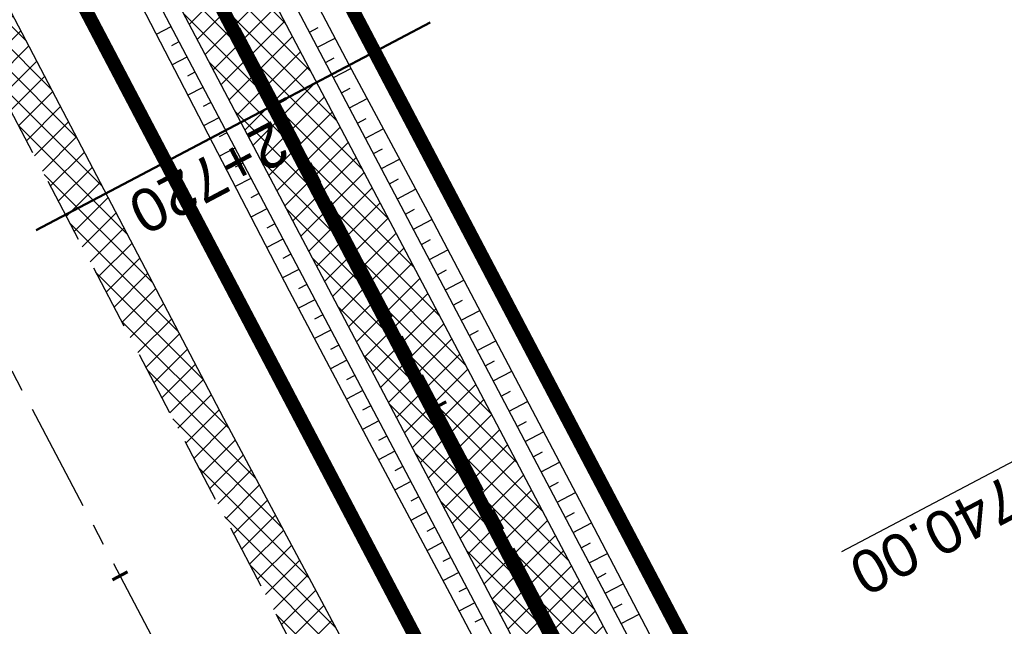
# Model space of a CAD drawing. Header units: metres. Extents: x 7529682 to 7533711, y 5721195 to 5727842.
# Tile 49 of 232: x 7530977 to 7531005, y 5725382 to 5725399. Entities that reach past the tile are written whole.
import ezdxf

# ---------------------------------------------------------------- set-up
doc = ezdxf.new("R2010")
doc.units = ezdxf.units.M
for name, pattern in [('817-dzialki-09-05-04$0$HIDDEN', [0.375, 0.25, -0.125]), ('ACAD_ISO05W100', [33, 24, -3, 0, -3, 0, -3]), ('CENTER', [50.800000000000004, 31.75, -6.35, 6.35, -6.35]), ('CENTER2', [28.575000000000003, 19.05, -3.175, 3.175, -3.175]), ('HIDDEN', [9.524999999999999, 6.35, -3.175])]:
    doc.linetypes.add(name, pattern=pattern)
for name, color, linetype in [('C-DROGI-SYTUACJA', 7, 'Continuous'), ('C-DROGI-SYTUACJA-ETYKIETY', 7, 'Continuous'), ('D-hatch-pobocza', 131, 'Continuous'), ('D-pobocza', 60, 'Continuous'), ('D-rowy', 160, 'Continuous'), ('D-skarpa', 2, 'Continuous'), ('D-skarpa-kreskowanie', 2, 'Continuous')]:
    doc.layers.add(name, color=color, linetype=linetype)
for name, color, linetype, lineweight, true_color in [('D-hatch-ciag-pieszo-rowerowy', 7, 'Continuous', 13, 0xff9f80), ('D-LR-etap-III', 7, '817-dzialki-09-05-04$0$HIDDEN', 50, 0x00008f), ('D-przekroje-pop', 7, 'Continuous', 50, 0x000099)]:
    doc.layers.add(name, color=color, linetype=linetype, lineweight=lineweight, true_color=true_color)
for name, color, linetype, lineweight in [('D-krawędzie', 3, 'Continuous', 30), ('D-obrzeża', 2, 'Continuous', 30), ('D-oś', 10, 'CENTER', 30), ('D-pas-drogowy', 7, 'ACAD_ISO05W100', 50)]:
    doc.layers.add(name, color=color, linetype=linetype, lineweight=lineweight)
doc.layers.add('poprzeczki', color=7, linetype='Continuous', true_color=0x0000c7)
doc.styles.get("Standard").update_dxf_attribs({"font": 'arial.ttf'})
pattern_1 = [(45, (0, 0), (-0.3367596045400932, 0.3367596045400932), []), (135, (0, 0), (-0.3367596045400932, -0.3367596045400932), [])]

# ---------------------------------------------------------------- blocks, each defined once
blk = doc.blocks.new('AeccTickLine')
at = {"color": 0, "linetype": 'ByBlock', "lineweight": -2}
blk.add_line((0, 1), (-3.673819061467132e-16, -1), dxfattribs=at)

msp = doc.modelspace()

# ---------------------------------------------------------------- hatches: boundary and pattern name
at = {"layer": 'D-hatch-ciag-pieszo-rowerowy'}
h = msp.add_hatch(dxfattribs=at)
h.set_pattern_fill('ANSI37', color=256, scale=0.15, style=0)
h.set_pattern_definition(pattern_1)
h.paths.add_polyline_path([(7530966.879462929, 5725432.356719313), (7530965.548938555, 5725432.200093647), (7530999.632559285, 5725367.556271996), (7531003.472406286, 5725360.288630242), (7531004.677325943, 5725360.68387123), (7531000.738279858, 5725368.139266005)])
h.paths.add_polyline_path([(7530965.548938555, 5725432.200093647), (7530964.218414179, 5725432.043467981), (7530998.526838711, 5725366.973277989), (7531002.267486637, 5725359.893389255), (7531003.472406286, 5725360.288630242), (7530999.632559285, 5725367.556271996)])
at = {"layer": 'D-hatch-pobocza'}
h = msp.add_hatch(dxfattribs=at)
h.set_pattern_fill('ANSI37', color=256, scale=0.15, style=0)
h.set_pattern_definition(pattern_1)
h.paths.add_polyline_path([(7531057.009999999, 5725246.72), (7531044.19, 5725271.11), (7531030.969999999, 5725296.42), (7531019.37, 5725318.31), (7531007.54, 5725340.71), (7530994.469999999, 5725365.47), (7530982.58, 5725387.65), (7530971.809999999, 5725408.22), (7530959.96, 5725430.76), (7530944.54, 5725460.14), (7530935.92, 5725477.07), (7530923.099999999, 5725500.31), (7530908, 5725529.49), (7530889.658288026, 5725563.375066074), (7530889.585888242, 5725561.256865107), (7530918.171722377, 5725507.178125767), (7530950.162943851, 5725446.305402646), (7530993.419108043, 5725364.264712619), (7531022.766433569, 5725308.719304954), (7531053.80955549, 5725249.872416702), (7531081.165622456, 5725197.874670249), (7531103.902359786, 5725154.540603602), (7531128.123220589, 5725108.448161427), (7531149.321390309, 5725068.209396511), (7531151.44, 5725067.36), (7531152.004139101, 5725067.286014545), (7531141.2, 5725086.69), (7531129.87, 5725108.78), (7531118.46, 5725130.11), (7531107.389999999, 5725151.39), (7531095.36, 5725174.01), (7531083.61, 5725196.49), (7531071.559999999, 5725218.8)])

# ---------------------------------------------------------------- linework, layer by layer
at = {"layer": 'C-DROGI-SYTUACJA', "color": 10, "linetype": 'CENTER2', "lineweight": 35, "ltscale": 0.2}
msp.add_lwpolyline([(7530894.635661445, 5725580.10218264), (7530904.400482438, 5725561.506014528, -0.1127731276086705), (7530906.681458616, 5725552.894425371), (7530906.772838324, 5725550.233635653, 0.1134663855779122), (7530910.232589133, 5725537.243580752), (7530924.3855969, 5725510.468891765), (7530956.378346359, 5725449.593261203), (7530999.632559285, 5725367.556271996), (7531020.529814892, 5725328.004235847, 0.004066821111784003), (7531022.844591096, 5725323.708047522), (7531022.844591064, 5725323.708047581), (7531032.807949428, 5725305.571049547, -0.004228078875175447), (7531035.213067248, 5725301.103738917), (7531059.943841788, 5725254.222853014, -0.00440054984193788)], format="xyb", dxfattribs=at)
at = {"layer": 'D-krawędzie', "linetype": 'HIDDEN', "ltscale": 0.3, "flags": 128}
msp.add_lwpolyline([(7530572.009999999, 5726166.06), (7530620.380949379, 5726072.761487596), (7530641.555222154, 5726032.007915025), (7530660.960861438, 5725995.070069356), (7530689.128213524, 5725941.540167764), (7530707.335918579, 5725907.031820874), (7530725.255781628, 5725873.092686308), (7530743.969545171, 5725837.653904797), (7530770.526708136, 5725787.119408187), (7530787.864146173, 5725754.266918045), (7530809.897571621, 5725712.541613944), (7530824.739035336, 5725684.389287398), (7530840.856259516, 5725653.693092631), (7530860.675070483, 5725616.154465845), (7530865.283000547, 5725607.394015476), (7530878.050274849, 5725583.079962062), (7530918.171722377, 5725507.178125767), (7530950.162943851, 5725446.305402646), (7530993.419108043, 5725364.264712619), (7531022.766433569, 5725308.719304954), (7531053.80955549, 5725249.872416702), (7531081.165622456, 5725197.874670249), (7531103.902359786, 5725154.540603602), (7531128.123220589, 5725108.448161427), (7531149.3, 5725068.249999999), (7531167.380094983, 5725033.766927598), (7531197.164745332, 5724976.987689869), (7531228.151004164, 5724918.034426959), (7531253.152837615, 5724870.491119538), (7531286.7961686, 5724806.653565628), (7531306.739858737, 5724768.664832), (7531335.094443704, 5724714.652299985), (7531357.3191504, 5724672.438740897), (7531373.644908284, 5724641.454376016), (7531392.161870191, 5724605.998675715), (7531418.480331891, 5724555.852756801), (7531439.726902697, 5724515.582472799), (7531468.399107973, 5724461.077223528), (7531491.782023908, 5724416.527754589), (7531531.990296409, 5724339.832565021), (7531557.226635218, 5724291.658956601), (7531569.851546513, 5724267.577443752), (7531591.375556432, 5724226.547822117), (7531610.003879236, 5724191.103071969), (7531616.882991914, 5724177.998849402), (7531629.984986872, 5724153.025496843), (7531641.006768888, 5724132.021778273), (7531664.906257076, 5724087.616922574), (7531677.64401952, 5724064.785715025), (7531683.112433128, 5724054.988140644), (7531686.752875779, 5724048.180044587), (7531695.447538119, 5724031.696667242), (7531703.748818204, 5724015.917210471), (7531709.214143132, 5724005.513965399), (7531719.388607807, 5723986.14687362), (7531726.295217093, 5723973.000144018), (7531732.740794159, 5723960.735633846), (7531735.13, 5723956.19)], dxfattribs=at)
at = {"layer": 'D-LR-etap-III', "ltscale": 10, "flags": 128}
msp.add_lwpolyline([(7531750.474471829, 5723895.103125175, 0.4, 0.4, 0), (7531750.505, 5723895.13, 0.4, 0.4, 0), (7531682.71, 5724022.92, 0.4, 0.4, 0), (7531619.177023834, 5724147.203692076, 0.4, 0.4, 0), (7531592.308960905, 5724198.48863389, 0.4, 0.4, 0), (7531553.263875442, 5724272.918564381, 0.4, 0.4, 0), (7531504.019999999, 5724366.79, 0.4, 0.4, 0), (7531482.09, 5724407.62, 0.4, 0.4, 0), (7531412.350402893, 5724541.182759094, 0.4, 0.4, 0), (7531388.463669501, 5724586.929768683, 0.4, 0.4, 0), (7531345.12, 5724669.94, 0.4, 0.4, 0), (7531127.66, 5725081.67, 0.4, 0.4, 0), (7531059.253139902, 5725211.040795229, 0.4, 0.4, 0), (7531008.007244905, 5725307.953830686, 0.4, 0.4, 0), (7530964.181635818, 5725390.835555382, 0.4, 0.4, 0), (7530914.557354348, 5725484.683561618, 0.4, 0.4, 0), (7530865.243241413, 5725577.493975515, 0.4, 0.4, 0), (7530840.085257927, 5725624.058651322, 0.4, 0.4, 0), (7530802.559525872, 5725694.924584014, 0.4, 0.4, 0), (7530755.54, 5725787.51, 0.4, 0.4, 0), (7530708.717810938, 5725876.303221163, 0.4, 0.4, 0), (7530695.12, 5725902.09, 0.4, 0.4, 0), (7530642.91397006, 5726001.07839487, 0.4, 0.4, 0), (7530634.934723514, 5726016.146615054, 0.4, 0.4, 0), (7530610.820000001, 5726061.929999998, 0.4, 0.4, 0), (7530610.820000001, 5726061.929999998, 0.4, 0.4, 0), (7530607.21, 5726063.51, 0.4, 0.4, 0), (7530597.42, 5726080.68, 0.4, 0.4, 0), (7530591.16, 5726088.44, 0.4, 0.4, 0), (7530581.28, 5726107.21, 0.4, 0.4, 0), (7530571.29, 5726130.56, 0.4, 0.4, 0), (7530549.554994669, 5726171.527317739, 0.4, 0.4, 0), (7530531.014309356, 5726206.473807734, 0.4, 0.4, 0), (7530516.461208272, 5726236.016618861, 0.4, 0.4, 0), (7530500.798929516, 5726266.141265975, 0.4, 0.4, 0), (7530491.349999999, 5726283.94, 0.4, 0.4, 0), (7530482.4, 5726303.41, 0.4, 0.4, 0), (7530482.4, 5726303.41, 0.4, 0.4, 0), (7530450.41, 5726357.28, 0.4, 0.4, 0), (7530397.759396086, 5726458.499907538, 0.4, 0.4, 0), (7530334.707815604, 5726583.664702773, 0.4, 0.4, 0), (7530303.939274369, 5726645.167943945, 0.4, 0.4, 0), (7530300.509779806, 5726651.777515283, 0.4, 0.4, 0), (7530289.213532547, 5726671.966724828, 0.4, 0.4, 0), (7530281.54, 5726685.57, 0.4, 0.4, 0), (7530261.37085633, 5726724.163374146, 0.4, 0.4, 0), (7530254.03, 5726738.21, 0.4, 0.4, 0), (7530197.219999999, 5726845.06, 0.4, 0.4, 0), (7530194.71, 5726849.15, 0.4, 0.4, 0), (7530195.92, 5726850.75, 0.4, 0.4, 0), (7530170.546669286, 5726892.961489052, 0.4, 0.4, 0), (7530143.174718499, 5726945.065838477, 0.4, 0.4, 0), (7530105.059999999, 5727018.32, 0.4, 0.4, 0), (7530100.059999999, 5727027.16, 0.4, 0.4, 0), (7530062.318670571, 5727099.625398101, 0.4, 0.4, 0), (7530015.378537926, 5727189.420463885, 0.4, 0.4, 0), (7529983.207960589, 5727250.206596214, 0.4, 0.4, 0), (7529953.284293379, 5727306.74720398, 0.4, 0.4, 0), (7529900.67053443, 5727406.15903814, 0.4, 0.4, 0), (7529890.630239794, 5727425.131178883, 0.4, 0.4, 0), (7529875.155383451, 5727454.426350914, 0.4, 0.4, 0), (7529857.560096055, 5727487.787346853, 0.4, 0.4, 0), (7529835.194401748, 5727530.19312405, 0.4, 0.4, 0), (7529811.740544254, 5727574.662079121, 0.4, 0.4, 0), (7529792.101859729, 5727611.922638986, 0.4, 0.4, 0), (7529768.066117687, 5727657.469613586, 0.4, 0.4, 0), (7529755.210566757, 5727682.131373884, 0.4, 0.4, 0), (7529753.309999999, 5727681.13, 0.4, 0.4, 0), (7529739.21, 5727707.77, 0.4, 0.4, 0), (7529735.394745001, 5727711.251990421, 0.4, 0.4, 0), (7529725.42, 5727730.2, 0.4, 0.4, 0), (7529723.55, 5727729.88, 0.4, 0.4, 0), (7529695.566668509, 5727782.932080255, 0.4, 0.4, 0), (7529717.67971874, 5727794.024357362, 0.4, 0.4, 0), (7529736.274870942, 5727758.647400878, 0.4, 0.4, 0), (7529736.274870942, 5727758.647400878, 0.4, 0.4, 0), (7529744.511003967, 5727750.406106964, 0.4, 0.4, 0), (7529744.511003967, 5727750.406106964, 0.4, 0.4, 0), (7529750.282568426, 5727738.549848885, 0.4, 0.4, 0), (7529777.108510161, 5727687.569424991, 0.4, 0.4, 0), (7529796.51537536, 5727651.329932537, 0.4, 0.4, 0), (7529814.937945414, 5727616.793170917, 0.4, 0.4, 0), (7529839.006722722, 5727572.303976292, 0.4, 0.4, 0), (7529860.617626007, 5727532.509108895, 0.4, 0.4, 0), (7529882.348967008, 5727491.504261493, 0.4, 0.4, 0), (7529904.865139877, 5727449.096370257, 0.4, 0.4, 0), (7529920.747384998, 5727418.884773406, 0.4, 0.4, 0), (7529946.676504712, 5727368.547487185, 0.4, 0.4, 0), (7529972.024701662, 5727320.573310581, 0.4, 0.4, 0), (7529987.740014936, 5727290.153392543, 0.4, 0.4, 0), (7529996.497385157, 5727273.661630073, 0.4, 0.4, 0), (7530017.541471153, 5727234.202689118, 0.4, 0.4, 0), (7530033.053657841, 5727204.864166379, 0.4, 0.4, 0), (7530051.622983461, 5727170.222745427, 0.4, 0.4, 0), (7530069.276612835, 5727137.015751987, 0.4, 0.4, 0), (7530089.385386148, 5727097.533639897, 0.4, 0.4, 0), (7530109.712512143, 5727060.746615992, 0.4, 0.4, 0), (7530136.769722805, 5727011.640131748, 0.4, 0.4, 0), (7530162.446686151, 5726962.743777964, 0.4, 0.4, 0), (7530187.674104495, 5726916.992101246, 0.4, 0.4, 0), (7530207.820739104, 5726879.335323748, 0.4, 0.4, 0), (7530230.625609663, 5726834.518686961, 0.4, 0.4, 0), (7530262.288093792, 5726776.61832811, 0.4, 0.4, 0), (7530277.509672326, 5726760.213143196, 0.4, 0.4, 0), (7530286.036865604, 5726744.106684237, 0.4, 0.4, 0), (7530288.097472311, 5726735.884066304, 0.4, 0.4, 0), (7530290.393870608, 5726725.046963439, 0.4, 0.4, 0), (7530296.17664807, 5726713.582980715, 0.4, 0.4, 0), (7530302.726195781, 5726701.18226779, 0.4, 0.4, 0), (7530325.685047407, 5726657.466383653, 0.4, 0.4, 0), (7530343.243978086, 5726623.648592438, 0.4, 0.4, 0), (7530360.229820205, 5726591.746871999, 0.4, 0.4, 0), (7530383.20855044, 5726548.059469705, 0.4, 0.4, 0), (7530406.017875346, 5726503.605514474, 0.4, 0.4, 0), (7530427.464919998, 5726462.620289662, 0.4, 0.4, 0), (7530447.9278544, 5726424.388014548, 0.4, 0.4, 0), (7530471.126878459, 5726379.920667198, 0.4, 0.4, 0), (7530490.501003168, 5726343.033350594, 0.4, 0.4, 0), (7530509.499458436, 5726306.733076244, 0.4, 0.4, 0), (7530529.890269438, 5726267.244072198, 0.4, 0.4, 0), (7530543.852446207, 5726238.990319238, 0.4, 0.4, 0), (7530554.808897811, 5726218.943990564, 0.4, 0.4, 0), (7530559.027108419, 5726212.223286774, 0.4, 0.4, 0), (7530563.060988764, 5726206.409670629, 0.4, 0.4, 0), (7530566.93354971, 5726200.463543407, 0.4, 0.4, 0), (7530569.771022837, 5726194.901501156, 0.4, 0.4, 0), (7530571.47319415, 5726191.282350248, 0.4, 0.4, 0), (7530572.839142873, 5726188.024533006, 0.4, 0.4, 0), (7530575.295071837, 5726182.034664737, 0.4, 0.4, 0), (7530579.736851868, 5726173.306070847, 0.4, 0.4, 0), (7530583.3, 5726167.41, 0.4, 0.4, 0), (7530593.4, 5726163.33, 0.4, 0.4, 0), (7530598.618375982, 5726155.264489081, 0.4, 0.4, 0), (7530608.258304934, 5726140.497132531, 0.4, 0.4, 0), (7530603.269999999, 5726136.83, 0.4, 0.4, 0), (7530606.53, 5726131.84, 0.4, 0.4, 0), (7530604.239057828, 5726124.21679044, 0.4, 0.4, 0), (7530605.847136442, 5726121.630127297, 0.4, 0.4, 0), (7530608.971611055, 5726116.164124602, 0.4, 0.4, 0), (7530618.114293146, 5726097.791111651, 0.4, 0.4, 0), (7530651.213125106, 5726034.959524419, 0.4, 0.4, 0), (7530670.243741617, 5725998.61095082, 0.4, 0.4, 0), (7530698.075474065, 5725945.952624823, 0.4, 0.4, 0), (7530716.505955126, 5725911.3051464, 0.4, 0.4, 0), (7530735.223454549, 5725875.667401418, 0.4, 0.4, 0), (7530752.504235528, 5725842.154920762, 0.4, 0.4, 0), (7530778.310652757, 5725793.501254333, 0.4, 0.4, 0), (7530797.499961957, 5725756.381811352, 0.4, 0.4, 0), (7530812.518974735, 5725728.28874362, 0.4, 0.4, 0), (7530820.039295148, 5725713.160404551, 0.4, 0.4, 0), (7530822.422446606, 5725710.193574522, 0.4, 0.4, 0), (7530833.154893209, 5725688.800634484, 0.4, 0.4, 0), (7530849.629354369, 5725656.158601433, 0.4, 0.4, 0), (7530867.98290276, 5725621.963939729, 0.4, 0.4, 0), (7530872.629809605, 5725612.88760475, 0.4, 0.4, 0), (7530880.354488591, 5725597.594500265, 0.4, 0.4, 0), (7530883.839446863, 5725593.389159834, 0.4, 0.4, 0), (7530891.782113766, 5725587.763349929, 0.4, 0.4, 0), (7530895.038670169, 5725584.280746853, 0.4, 0.4, 0), (7530897.033644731, 5725580.941110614, 0.4, 0.4, 0), (7530900.951646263, 5725579.945856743, 0.4, 0.4, 0), (7530904.80970798, 5725571.977328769, 0.4, 0.4, 0), (7530903.682362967, 5725568.566434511, 0.4, 0.4, 0), (7530908.900614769, 5725558.844845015, 0.4, 0.4, 0), (7530910.252030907, 5725545.671606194, 0.4, 0.4, 0), (7530912.872986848, 5725538.645543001, 0.4, 0.4, 0), (7530945.278171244, 5725478.464284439, 0.4, 0.4, 0), (7530959.692318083, 5725450.24628822, 0.4, 0.4, 0), (7531002.82670893, 5725368.192370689, 0.4, 0.4, 0), (7531044.703532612, 5725290.314293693, 0.4, 0.4, 0), (7531064.098839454, 5725253.212562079, 0.4, 0.4, 0), (7531083.010253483, 5725216.677517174, 0.4, 0.4, 0), (7531113.013137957, 5725158.465613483, 0.4, 0.4, 0), (7531137.364304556, 5725113.07076138, 0.4, 0.4, 0), (7531150.830830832, 5725086.711759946, 0.4, 0.4, 0), (7531159.745663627, 5725076.640848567, 0.4, 0.4, 0), (7531166.309999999, 5725074.58, 0.4, 0.4, 0), (7531172.29, 5725062.58, 0.4, 0.4, 0), (7531170.589828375, 5725055.605912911, 0.4, 0.4, 0), (7531173.732823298, 5725044.080706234, 0.4, 0.4, 0), (7531215.342008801, 5724964.859648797, 0.4, 0.4, 0), (7531238.054496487, 5724921.684649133, 0.4, 0.4, 0), (7531262.389821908, 5724875.282876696, 0.4, 0.4, 0), (7531295.587160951, 5724811.265731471, 0.4, 0.4, 0), (7531348.487908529, 5724712.362812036, 0.4, 0.4, 0), (7531363.740817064, 5724682.68394264, 0.4, 0.4, 0), (7531366.986905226, 5724675.865317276, 0.4, 0.4, 0), (7531382.541261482, 5724646.110625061, 0.4, 0.4, 0), (7531401.299165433, 5724610.874551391, 0.4, 0.4, 0), (7531428.964837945, 5724558.862274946, 0.4, 0.4, 0), (7531449.111202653, 5724520.397801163, 0.4, 0.4, 0), (7531477.292992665, 5724465.831467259, 0.4, 0.4, 0), (7531500.996290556, 5724421.112506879, 0.4, 0.4, 0), (7531512.121834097, 5724400.549045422, 0.4, 0.4, 0), (7531513.78163794, 5724396.757451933, 0.4, 0.4, 0), (7531526.32, 5724379.39, 0.4, 0.4, 0), (7531566.783642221, 5724302.73628205, 0.4, 0.4, 0), (7531578.579156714, 5724282.774819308, 0.4, 0.4, 0), (7531584.232619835, 5724273.111246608, 0.4, 0.4, 0), (7531590.109283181, 5724263.508189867, 0.4, 0.4, 0), (7531593.027899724, 5724258.771479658, 0.4, 0.4, 0), (7531595.711841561, 5724254.226824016, 0.4, 0.4, 0), (7531601.659976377, 5724243.898197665, 0.4, 0.4, 0), (7531606.097733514, 5724235.986407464, 0.4, 0.4, 0), (7531609.382207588, 5724230.799061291, 0.4, 0.4, 0), (7531611.580260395, 5724227.671180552, 0.4, 0.4, 0), (7531612.707802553, 5724225.86410867, 0.4, 0.4, 0), (7531618.665224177, 5724214.480919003, 0.4, 0.4, 0), (7531619.885522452, 5724212.333950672, 0.4, 0.4, 0), (7531620.931818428, 5724210.787064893, 0.4, 0.4, 0), (7531623.518605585, 5724207.111542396, 0.4, 0.4, 0), (7531626.143926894, 5724203.61306897, 0.4, 0.4, 0), (7531632.022984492, 5724196.485954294, 0.4, 0.4, 0), (7531653.949089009, 5724152.617641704, 0.4, 0.4, 0), (7531656.750690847, 5724143.103797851, 0.4, 0.4, 0), (7531659.61440691, 5724133.254504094, 0.4, 0.4, 0), (7531661.627147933, 5724128.646047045, 0.4, 0.4, 0.01093811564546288), (7531674.314987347, 5724101.43546424, 0.4, 0.4, 0), (7531685.137626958, 5724081.408252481, 0.4, 0.4, 0), (7531692.159945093, 5724066.277333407, 0.4, 0.4, 0), (7531699.662164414, 5724051.388120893, 0.4, 0.4, 0), (7531704.480624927, 5724040.808561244, 0.4, 0.4, 0), (7531704.480624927, 5724040.808561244, 0.4, 0.4, 0), (7531704.401251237, 5724037.368913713, 0.4, 0.4, 0), (7531720.383609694, 5724003.441317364, 0.4, 0.4, 0), (7531728.79890528, 5723986.206298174, 0.4, 0.4, 0), (7531733.237926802, 5723977.192631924, 0.4, 0.4, 0), (7531736.750027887, 5723969.505210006, 0.4, 0.4, 0), (7531737.336143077, 5723968.518916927, 0.4, 0.4, 0), (7531738.285051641, 5723967.699360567, 0.4, 0.4, 0), (7531742.180915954, 5723962.346428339, 0.4, 0.4, 0), (7531744.286141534, 5723958.615526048, 0.4, 0.4, 0), (7531755.393260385, 5723944.192617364, 0.4, 0.4, 0), (7531758.69, 5723936.76, 0.4, 0.4, 0), (7531780.08, 5723929.25, 0.4, 0.4, 0), (7531792.611989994, 5723906.337708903, 0.4, 0.4, 0), (7531792.611989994, 5723906.337708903, 0.4, 0.4, 0), (7531756.962094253, 5723883.055323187, 0.4, 0.4, 0), (7531750.46, 5723895.130000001, 0.4, 0.4, 0), (7531750.46, 5723895.130000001, 0, 0, 0)], format="xyseb", dxfattribs=at)
at = {"layer": 'D-obrzeża'}
for points in [[(7531061.054571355, 5725254.796351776), (7531036.313724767, 5725301.696330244, 0.00422807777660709), (7531033.908607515, 5725306.163639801), (7531023.945058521, 5725324.300984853, -0.004066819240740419), (7531021.630283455, 5725328.597171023), (7531000.738279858, 5725368.139266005), (7530957.484457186, 5725450.175515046), (7530925.491402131, 5725511.051727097), (7530911.471989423, 5725537.573680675, -0.1134663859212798), (7530908.012238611, 5725550.563735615), (7530907.842509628, 5725555.505895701, 0.1127731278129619), (7530906.702021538, 5725559.81169029), (7530903.597432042, 5725565.724084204, -0.1193449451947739), (7530903.024418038, 5725568.006637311), (7530902.989962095, 5725572.112457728)], [(7530898.536909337, 5725569.983891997), (7530903.161020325, 5725561.177714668, -0.1127731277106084), (7530905.441996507, 5725552.566125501), (7530905.533438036, 5725549.903535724, 0.1134663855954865), (7530908.993188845, 5725536.913480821), (7530923.27979167, 5725509.886056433), (7530955.272235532, 5725449.011007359), (7530998.526838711, 5725366.973277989), (7531019.429347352, 5725327.411298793, 0.004066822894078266), (7531021.744124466, 5725323.115108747), (7531031.707290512, 5725304.978460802, -0.004228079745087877), (7531034.112408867, 5725300.511149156), (7531058.833112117, 5725253.649354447, -0.004400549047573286)]]:
    msp.add_lwpolyline(points, format="xyb", dxfattribs=at)
at = {"layer": 'D-oś', "ltscale": 0.1}
msp.add_lwpolyline([(7531488.682972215, 5724414.901138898), (7531465.30154836, 5724459.447768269), (7531436.630334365, 5724513.951133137), (7531415.382990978, 5724554.222881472), (7531389.061122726, 5724604.375291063), (7531370.54547166, 5724639.828481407), (7531354.22214964, 5724670.808223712), (7531331.99647235, 5724713.023626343), (7531303.640952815, 5724767.037938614), (7531283.698553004, 5724805.024214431), (7531250.055061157, 5724868.862076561), (7531225.052886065, 5724916.406033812), (7531194.065303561, 5724975.361817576), (7531164.280332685, 5725032.141666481), (7531146.201824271, 5725066.621712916), (7531125.025790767, 5725106.818458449), (7531100.803065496, 5725152.914450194), (7531078.067230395, 5725196.24679728), (7531050.712974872, 5725248.241100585), (7531019.671816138, 5725307.084268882), (7530990.323090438, 5725362.632329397), (7530947.065833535, 5725444.675091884), (7530915.075467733, 5725505.546186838), (7530874.953735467, 5725581.448561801)], dxfattribs=at)
at = {"layer": 'D-pas-drogowy', "ltscale": 0.2, "flags": 128}
msp.add_lwpolyline([(7531633.018560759, 5724182.834272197, 0.4, 0.4, 0), (7531617.558899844, 5724211.608162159, 0.4, 0.4, 0), (7531566.783642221, 5724302.73628205, 0.4, 0.4, 0), (7531538.419082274, 5724356.469679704, 0.4, 0.4, 0), (7531526.32, 5724379.39, 0.4, 0.4, 0), (7531516.102085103, 5724393.607319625, 0.4, 0.4, 0.001485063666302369), (7531513.78037409, 5724396.837773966, 0.4, 0.4, 0), (7531501.87, 5724413.41, 0.4, 0.4, 0), (7531474.926107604, 5724464.507896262, 0.4, 0.4, 0), (7531446.200436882, 5724518.992313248, 0.4, 0.4, 0), (7531424.962185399, 5724559.262257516, 0.4, 0.4, 0), (7531398.444460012, 5724609.565801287, 0.4, 0.4, 0), (7531379.647455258, 5724645.216004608, 0.4, 0.4, 0), (7531365.23, 5724672.56, 0.4, 0.4, 0), (7531341.305752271, 5724717.915356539, 0.4, 0.4, 0), (7531312.899996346, 5724771.788898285, 0.4, 0.4, 0), (7531292.590923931, 5724810.306502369, 0.4, 0.4, 0), (7531259.391619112, 5724873.271351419, 0.4, 0.4, 0), (7531233.740401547, 5724921.922582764, 0.4, 0.4, 0), (7531203.072738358, 5724980.092044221, 0.4, 0.4, 0), (7531173.471398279, 5725036.225177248, 0.4, 0.4, 0), (7531168.269999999, 5725046.09, 0.4, 0.4, 0), (7531172.29, 5725062.58, 0.4, 0.4, 0), (7531166.309999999, 5725074.58, 0.4, 0.4, 0), (7531150.32, 5725079.6, 0.4, 0.4, 0), (7531141.5, 5725096.43, 0.4, 0.4, 0), (7531109.311735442, 5725157.814415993, 0.4, 0.4, 0), (7531086.641300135, 5725201.047918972, 0.4, 0.4, 0), (7531059.198258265, 5725253.383662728, 0.4, 0.4, 0), (7531028.206828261, 5725312.48946212, 0.4, 0.4, 0), (7530999.104694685, 5725367.990143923, 0.4, 0.4, 0), (7530956.247527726, 5725449.724815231, 0.4, 0.4, 0), (7530924.397774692, 5725510.463768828, 0.4, 0.4, 0), (7530897.509999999, 5725561.74, 0.4, 0.4, 0), (7530894.46, 5725566.14, 0.4, 0.4, 0), (7530892.16, 5725570.49, 0.4, 0.4, 0), (7530869.362688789, 5725613.307018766, 0.4, 0.4, 0), (7530861.693971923, 5725627.704613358, 0.4, 0.4, 0), (7530852.74, 5725644.52, 0.4, 0.4, 0), (7530831.509999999, 5725684.2, 0.4, 0.4, 0), (7530811.13, 5725722.52, 0.4, 0.4, 0), (7530792.3476413, 5725757.940652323, 0.4, 0.4, 0), (7530768.03, 5725803.8, 0.4, 0.4, 0), (7530748.768542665, 5725840.178507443, 0.4, 0.4, 0), (7530727.7, 5725879.97, 0.4, 0.4, 0), (7530712.0981582, 5725909.54523909, 0.4, 0.4, 0), (7530693.644105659, 5725944.645156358, 0.4, 0.4, 0), (7530665.702224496, 5725997.538976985, 0.4, 0.4, 0), (7530641.759999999, 5726042.88, 0.4, 0.4, 0), (7530616.5, 5726091.48, 0.4, 0.4, 0), (7530604.628439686, 5726114.319880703, 0.4, 0.4, -0.007762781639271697), (7530602.5, 5726118.43, 0.4, 0.4, 0), (7530603.992037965, 5726123.394821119, 0.4, 0.4, 0), (7530606.53, 5726131.84, 0.4, 0.4, 0), (7530603.269999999, 5726136.83, 0.4, 0.4, 0), (7530593.775620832, 5726151.368713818, 0.4, 0.4, 0), (7530590.202637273, 5726156.84001263, 0.4, 0.4, 0), (7530583.3, 5726167.41, 0.4, 0.4, 0), (7530580.578343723, 5726170.427567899, 0.4, 0.4, 0), (7530575.849999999, 5726175.67, 0.4, 0.4, 0), (7530569.009999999, 5726186.66, 0.4, 0.4, 0), (7530562.555322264, 5726199.189409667, 0.4, 0.4, 0), (7530555.67, 5726211.39, 0.4, 0.4, 0), (7530548.29, 5726224.23, 0.4, 0.4, 0), (7530540.58, 5726237.71, 0.4, 0.4, 0), (7530532.679999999, 5726252.65, 0.4, 0.4, 0), (7530524.059999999, 5726269.35, 0.4, 0.4, 0), (7530502.82, 5726309.91, 0.4, 0.4, 0), (7530488.83, 5726336.63, 0.4, 0.4, 0), (7530466.03, 5726380.16, 0.4, 0.4, 0), (7530438.469999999, 5726432.77, 0.4, 0.4, 0), (7530424.53, 5726459.09, 0.4, 0.4, 0), (7530401.63, 5726502.97, 0.4, 0.4, 0), (7530383.38, 5726538.06, 0.4, 0.4, 0), (7530353.969999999, 5726593.52, 0.4, 0.4, 0), (7530338.469999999, 5726622.74, 0.4, 0.4, 0), (7530322.009999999, 5726653.88, 0.4, 0.4, 0), (7530297.54, 5726700.33, 0.4, 0.4, 0), (7530287.38, 5726719.6, 0.4, 0.4, 0), (7530285.94993921, 5726722.315508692, 0.4, 0.4, 0), (7530280.259999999, 5726733.12, 0.4, 0.4, 0), (7530266.73, 5726758.74, 0.4, 0.4, 0), (7530260.42, 5726770.47, 0.4, 0.4, 0), (7530253.25, 5726783.82, 0.4, 0.4, 0), (7530244.95, 5726799.33, 0.4, 0.4, 0), (7530239.389999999, 5726808.49, 0.4, 0.4, 0), (7530238.29, 5726807.9, 0.4, 0.4, 0), (7530218.11, 5726850.67, 0.4, 0.4, 0), (7530175.906646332, 5726928.168028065, 0.4, 0.4, 0), (7530096.679999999, 5727076.15, 0.4, 0.4, 0), (7530094.679999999, 5727079.89, 0.4, 0.4, 0), (7530064.59693469, 5727135.522637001, 0.4, 0.4, 0), (7530046.730970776, 5727168.8921561, 0.4, 0.4, 0), (7530025.803045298, 5727208.461374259, 0.4, 0.4, 0), (7530012.846501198, 5727232.979315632, 0.4, 0.4, 0), (7529994.15, 5727268.45, 0.4, 0.4, 0), (7529981.670868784, 5727291.93018666, 0.4, 0.4, 0), (7529949.889999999, 5727351.73, 0.4, 0.4, 0), (7529924.75, 5727399.03, 0.4, 0.4, 0), (7529915.515824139, 5727417.099754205, 0.4, 0.4, 0), (7529885.83, 5727475.19, 0.4, 0.4, 0), (7529862.559999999, 5727519.97, 0.4, 0.4, 0), (7529852.984923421, 5727538.191086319, 0.4, 0.4, 0), (7529836.513084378, 5727569.51130111, 0.4, 0.4, 0), (7529815.36890814, 5727609.140983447, 0.4, 0.4, 0), (7529792.795203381, 5727651.247499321, 0.4, 0.4, 0), (7529774.199114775, 5727685.858348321, 0.4, 0.4, 0), (7529746.966026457, 5727736.059440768, 0.4, 0.4, 0), (7529733.92, 5727757.62, 0.4, 0.4, 0), (7529708.607472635, 5727806.388536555, 0.4, 0.4, 0), (7529688.491967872, 5727796.344621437, 0.4, 0.4, 0), (7529723.55, 5727729.88, 0.4, 0.4, 0), (7529725.42, 5727730.2, 0.4, 0.4, 0), (7529735.38, 5727711.28, 0.4, 0.4, 0), (7529739.21, 5727707.77, 0.4, 0.4, 0), (7529753.309999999, 5727681.13, 0.4, 0.4, 0), (7529755.178396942, 5727682.114424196, 0.4, 0.4, 0), (7529792.101859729, 5727611.922638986, 0.4, 0.4, 0), (7529811.740544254, 5727574.662079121, 0.4, 0.4, 0), (7529835.194401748, 5727530.19312405, 0.4, 0.4, 0), (7529857.560096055, 5727487.787346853, 0.4, 0.4, 0), (7529875.155383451, 5727454.426350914, 0.4, 0.4, 0), (7529890.630239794, 5727425.131178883, 0.4, 0.4, 0), (7529900.67053443, 5727406.15903814, 0.4, 0.4, 0), (7529953.284293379, 5727306.74720398, 0.4, 0.4, 0), (7529983.207960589, 5727250.206596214, 0.4, 0.4, 0), (7530015.378537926, 5727189.420463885, 0.4, 0.4, 0), (7530062.318670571, 5727099.625398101, 0.4, 0.4, 0), (7530100.059999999, 5727027.16, 0.4, 0.4, 0), (7530105.059999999, 5727018.32, 0.4, 0.4, 0), (7530143.174718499, 5726945.065838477, 0.4, 0.4, 0), (7530170.546669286, 5726892.961489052, 0.4, 0.4, 0), (7530195.92, 5726850.75, 0.4, 0.4, 0), (7530194.71, 5726849.15, 0.4, 0.4, 0), (7530197.219999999, 5726845.06, 0.4, 0.4, 0), (7530254.03, 5726738.21, 0.4, 0.4, 0), (7530261.37085633, 5726724.163374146, 0.4, 0.4, 0), (7530281.54, 5726685.57, 0.4, 0.4, 0), (7530289.213532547, 5726671.966724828, 0.4, 0.4, 0), (7530300.509779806, 5726651.777515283, 0.4, 0.4, 0), (7530303.939274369, 5726645.167943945, 0.4, 0.4, 0), (7530334.707815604, 5726583.664702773, 0.4, 0.4, 0), (7530397.759396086, 5726458.499907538, 0.4, 0.4, 0), (7530450.41, 5726357.28, 0.4, 0.4, 0), (7530482.4, 5726303.41, 0.4, 0.4, 0), (7530483.687990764, 5726301.003383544, 0.4, 0.4, 0), (7530491.349999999, 5726283.94, 0.4, 0.4, 0), (7530512.67, 5726243.78, 0.4, 0.4, 0), (7530529.429999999, 5726209.46, 0.4, 0.4, 0), (7530571.29, 5726130.56, 0.4, 0.4, 0), (7530581.28, 5726107.21, 0.4, 0.4, 0), (7530591.16, 5726088.44, 0.4, 0.4, 0), (7530597.42, 5726080.68, 0.4, 0.4, 0), (7530607.21, 5726063.51, 0.4, 0.4, 0), (7530610.820000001, 5726061.929999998, 0.4, 0.4, 0), (7530634.934723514, 5726016.146615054, 0.4, 0.4, 0), (7530642.91397006, 5726001.07839487, 0.4, 0.4, 0), (7530695.12, 5725902.09, 0.4, 0.4, 0), (7530708.717810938, 5725876.303221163, 0.4, 0.4, 0), (7530755.54, 5725787.51, 0.4, 0.4, 0), (7530802.559525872, 5725694.924584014, 0.4, 0.4, 0), (7530840.085257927, 5725624.058651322, 0.4, 0.4, 0), (7530865.243241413, 5725577.493975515, 0.4, 0.4, 0), (7530914.557354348, 5725484.683561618, 0.4, 0.4, 0), (7530964.181635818, 5725390.835555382, 0.4, 0.4, 0), (7531008.007244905, 5725307.953830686, 0.4, 0.4, 0), (7531059.253139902, 5725211.040795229, 0.4, 0.4, 0), (7531127.66, 5725081.67, 0.4, 0.4, 0), (7531345.12, 5724669.94, 0.4, 0.4, 0), (7531388.463669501, 5724586.929768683, 0.4, 0.4, 0), (7531412.350402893, 5724541.182759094, 0.4, 0.4, 0), (7531482.09, 5724407.62, 0.4, 0.4, 0), (7531504.019999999, 5724366.79, 0.4, 0.4, 0), (7531519.374444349, 5724337.520497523, 0.4, 0.4, 0), (7531563.748815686, 5724252.931583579, 0.4, 0.4, 0), (7531602.175111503, 5724179.681224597, 0.4, 0.4, 0), (7531619.177023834, 5724147.203692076, 0.4, 0.4, 0), (7531625.038493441, 5724135.63500206, 0.4, 0.4, 0), (7531656.796442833, 5724073.31633882, 0.4, 0.4, 0), (7531675.12, 5724037.36, 0.4, 0.4, 0), (7531682.71, 5724022.92, 0.4, 0.4, 0), (7531705.565196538, 5723979.810545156, 0.4, 0.4, 0), (7531736.605941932, 5723921.261514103, 0.4, 0.4, 0), (7531750.46, 5723895.130000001, 0.4, 0.4, 0), (7531740.769999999, 5723886.56, 0.4, 0.4, 0), (7531732.86, 5723885, 0.4, 0.4, 0), (7531722.179999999, 5723887.77, 0.4, 0.4, 0), (7531729.87, 5723862.17, 0.4, 0.4, 0), (7531742.92, 5723861.93, 0.4, 0.4, 0), (7531763.71, 5723859.52, 0.4, 0.4, 0), (7531768.42, 5723854.12, 0.4, 0.4, 0), (7531787.42, 5723817.97, 0.4, 0.4, 0), (7531795.57, 5723809.82, 0.4, 0.4, 0), (7531816.346897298, 5723819.850397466, 0.4, 0.4, 0), (7531816.346897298, 5723819.850397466, 0.4, 0.4, 0), (7531805.059999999, 5723843.23, 0.4, 0.4, 0), (7531803.61, 5723886.23, 0.4, 0.4, 0), (7531803.61, 5723886.23, 0.4, 0.4, 0), (7531780.08, 5723929.25, 0.4, 0.4, 0), (7531758.69, 5723936.76, 0.4, 0.4, 0), (7531749.3590272, 5723946.412126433, 0.4, 0.4, 0), (7531742.71, 5723953.29, 0.4, 0.4, 0), (7531735.177368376, 5723967.877529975, 0.4, 0.4, 0), (7531722.37, 5723992.68, 0.4, 0.4, 0), (7531705.041669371, 5724030.885563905, 0.4, 0.4, 0), (7531699.469999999, 5724043.17, 0.4, 0.4, 0), (7531692.69, 5724058.11, 0.4, 0.4, 0), (7531679.672010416, 5724084.016803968, 0.4, 0.4, 0), (7531674.55, 5724094.21, 0.4, 0.4, 0), (7531666.633166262, 5724114.002855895, 0.4, 0.4, 0), (7531649, 5724153.82, 0.4, 0.4, 0), (7531641.49, 5724149.34, 0.4, 0.4, 0), (7531626.04, 5724179.34, 0.4, 0.4, 0), (7531633.03, 5724182.84, 0, 0, 0)], format="xyseb", dxfattribs=at)
at = {"layer": 'D-pobocza'}
for points in [[(7530898.085477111, 5725569.768106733), (7530902.718339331, 5725560.945263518, -0.1127731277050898), (7530904.942291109, 5725552.54896408), (7530905.03767792, 5725549.771495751, 0.1134663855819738), (7530908.49742873, 5725536.78144085), (7530922.837469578, 5725509.652922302), (7530954.829791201, 5725448.778105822), (7530998.084550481, 5725366.740080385), (7531018.989160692, 5725327.174123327, 0.004066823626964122), (7531021.303938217, 5725322.877932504), (7531031.267026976, 5725304.74142525, -0.004228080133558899), (7531033.672145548, 5725300.274113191), (7531058.388820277, 5725253.419954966, -0.004400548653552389)], [(7531158.230593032, 5725075.999457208, 0.06860366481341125), (7531155.843939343, 5725079.32943972), (7531152.679666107, 5725082.666348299, -0.07520123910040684), (7531147.548440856, 5725090.027901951), (7531137.930676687, 5725109.508145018, 0.008928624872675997), (7531133.017012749, 5725119.028381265), (7531111.671163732, 5725158.634392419), (7531088.932509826, 5725201.97211209), (7531075.530910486, 5725227.445546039, -0.004122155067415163), (7531073.263999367, 5725231.84202148), (7531063.921480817, 5725250.33371218, 0.004400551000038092), (7531061.498863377, 5725255.025750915), (7531036.753990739, 5725301.933361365, 0.00422807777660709), (7531034.348873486, 5725306.400670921), (7531024.385244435, 5725324.538161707, -0.004066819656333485), (7531022.070469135, 5725328.834348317), (7531001.180368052, 5725368.372842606), (7530957.926901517, 5725450.408416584), (7530925.933724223, 5725511.284861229), (7530911.967749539, 5725537.705720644, -0.1134663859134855), (7530908.507998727, 5725550.695775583), (7530908.342215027, 5725555.523057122, 0.1127731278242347), (7530907.144702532, 5725560.04414144), (7530903.026881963, 5725567.886137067)]]:
    msp.add_lwpolyline(points, format="xyb", dxfattribs=at)
msp.add_lwpolyline([(7531149.321390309, 5725068.209396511), (7531151.44, 5725067.36), (7531152.004139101, 5725067.286014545), (7531141.2, 5725086.69), (7531129.87, 5725108.78), (7531118.46, 5725130.11), (7531107.389999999, 5725151.39), (7531095.36, 5725174.01), (7531083.61, 5725196.49), (7531071.559999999, 5725218.8), (7531057.009999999, 5725246.72), (7531044.19, 5725271.11), (7531030.969999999, 5725296.42), (7531019.37, 5725318.31), (7531007.54, 5725340.71), (7530994.469999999, 5725365.47), (7530982.58, 5725387.65), (7530971.809999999, 5725408.22), (7530959.96, 5725430.76), (7530944.54, 5725460.14), (7530935.92, 5725477.07), (7530923.099999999, 5725500.31), (7530908, 5725529.49), (7530889.658288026, 5725563.375066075)], dxfattribs=at)
at = {"layer": 'D-przekroje-pop'}
msp.add_lwpolyline([(7530988.599506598, 5725399.202349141), (7530984.176624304, 5725396.87037311), (7530977.100012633, 5725393.13921146)], dxfattribs=at)
at = {"layer": 'D-rowy', "linetype": 'HIDDEN', "ltscale": 0.1, "const_width": 0.4, "flags": 128}
msp.add_lwpolyline([(7531149.9, 5725074.79), (7531149.9, 5725074.79), (7531138.641064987, 5725096.213928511), (7531118.877356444, 5725133.871305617), (7531109.576916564, 5725151.722126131), (7531096.94820068, 5725175.105976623), (7531083.448758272, 5725201.131248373), (7531075.375142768, 5725216.126263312), (7531058.982938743, 5725247.128653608), (7531038.532495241, 5725286.309070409), (7531017.625879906, 5725325.253628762), (7530968.704097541, 5725418.289077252), (7530946.217976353, 5725461.539419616)], dxfattribs=at)
at = {"layer": 'D-skarpa', "linetype": 'Continuous'}
msp.add_lwpolyline([(7530962.988660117, 5725442.223191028), (7530967.546549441, 5725433.321504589), (7530969.884753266, 5725428.901905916), (7530972.185068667, 5725424.462330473, 0.005616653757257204), (7530979.242930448, 5725411.226338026), (7530981.580558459, 5725406.806436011), (7530983.907316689, 5725402.380802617), (7530986.236791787, 5725397.956601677), (7530988.594750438, 5725393.547418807), (7530993.253844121, 5725384.699092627), (7530995.5684618, 5725380.267058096), (7531001.727966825, 5725368.661080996), (7531002.600790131, 5725367.019903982), (7531004.947661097, 5725362.604889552)], format="xyb", dxfattribs=at)
msp.add_lwpolyline([(7530961.366980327, 5725435.715733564), (7530963.687376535, 5725431.286745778), (7530972.953699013, 5725413.562747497), (7530975.274069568, 5725409.133746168), (7530984.48224103, 5725391.379087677), (7530986.81701914, 5725386.957682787), (7530989.165596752, 5725382.543553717), (7530996.172668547, 5725369.28078238), (7530997.637955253, 5725366.504611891), (7530998.504110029, 5725364.855429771), (7531000.926383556, 5725360.48025394)], dxfattribs=at)
at = {"layer": 'D-skarpa-kreskowanie', "linetype": 'Continuous'}
for p, q in [((7530981.034394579, 5725399.077819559, 107.6593406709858), (7530980.606440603, 5725398.852179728, 107.3367943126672)), ((7530985.074636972, 5725398.919363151, 107.7957339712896), (7530985.331064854, 5725399.054565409, 107.6024658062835)), ((7530985.307834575, 5725398.477074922, 107.7973129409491), (7530985.820440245, 5725398.747347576, 107.4109651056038)), ((7530981.267592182, 5725398.635531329, 107.6609196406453), (7530981.052118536, 5725398.521922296, 107.4985184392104)), ((7530981.500789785, 5725398.193243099, 107.6624986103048), (7530981.066849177, 5725397.964446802, 107.3354401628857)), ((7530985.541032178, 5725398.034786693, 107.7988919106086), (7530985.797209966, 5725398.169857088, 107.6058122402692)), ((7530985.774229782, 5725397.592498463, 107.8004708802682), (7530986.286941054, 5725397.862826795, 107.4140434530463)), ((7530981.733987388, 5725397.75095487, 107.6640775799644), (7530981.515520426, 5725397.635767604, 107.4994203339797)), ((7530981.967184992, 5725397.308666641, 107.6656565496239), (7530981.527257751, 5725397.076713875, 107.3340860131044)), ((7530986.007427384, 5725397.150210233, 107.8020498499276), (7530986.265082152, 5725397.28605937, 107.6078569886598)), ((7530982.200382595, 5725396.866378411, 107.6672355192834), (7530981.978922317, 5725396.749612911, 107.5003222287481)), ((7530986.240624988, 5725396.707922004, 107.8036288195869), (7530986.758532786, 5725396.980990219, 107.4132848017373)), ((7530982.433580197, 5725396.424090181, 107.668814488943), (7530981.987666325, 5725396.188980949, 107.3327318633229)), ((7530986.473822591, 5725396.265633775, 107.8052077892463), (7530986.734075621, 5725396.402852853, 107.6090566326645)), ((7530982.666777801, 5725395.981801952, 107.6703934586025), (7530982.442324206, 5725395.863458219, 107.5012241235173)), ((7530986.707020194, 5725395.823345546, 107.8067867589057), (7530987.230124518, 5725396.099153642, 107.4125261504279)), ((7530982.899975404, 5725395.539513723, 107.6719724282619), (7530982.448074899, 5725395.301248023, 107.3313777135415)), ((7530986.940217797, 5725395.381057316, 107.8083657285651), (7530987.203069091, 5725395.519646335, 107.6102562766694)), ((7530983.133173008, 5725395.097225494, 107.6735513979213), (7530982.905726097, 5725394.977303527, 107.502126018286)), ((7530987.1734154, 5725394.938769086, 107.8099446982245), (7530987.701716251, 5725395.217317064, 107.4117674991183)), ((7530983.36637061, 5725394.654937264, 107.6751303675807), (7530982.908483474, 5725394.413515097, 107.3300235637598)), ((7530987.406613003, 5725394.496480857, 107.8115236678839), (7530987.67206256, 5725394.636439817, 107.6114559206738)), ((7530983.599568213, 5725394.212649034, 107.6767093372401), (7530983.369127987, 5725394.091148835, 107.5030279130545)), ((7530987.639810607, 5725394.054192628, 107.8131026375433), (7530988.173307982, 5725394.335480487, 107.4110088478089)), ((7530983.832765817, 5725393.770360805, 107.6782883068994), (7530983.368892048, 5725393.525782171, 107.3286694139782)), ((7530987.87300821, 5725393.611904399, 107.8146816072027), (7530988.141056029, 5725393.753233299, 107.6126555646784)), ((7530984.06596342, 5725393.328072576, 107.6798672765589), (7530983.832529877, 5725393.204994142, 107.5039298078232)), ((7530988.106205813, 5725393.169616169, 107.8162605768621), (7530988.644295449, 5725393.45332531, 107.4107056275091)), ((7530984.299161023, 5725392.885784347, 107.6814462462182), (7530983.829300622, 5725392.638049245, 107.3273152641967)), ((7530988.339403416, 5725392.727327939, 107.8178395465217), (7530988.608326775, 5725392.86911847, 107.6151536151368)), ((7530984.532358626, 5725392.443496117, 107.6830252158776), (7530984.295931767, 5725392.318839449, 107.5048317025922)), ((7530988.572601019, 5725392.28503971, 107.8194185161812), (7530989.110204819, 5725392.568492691, 107.4142297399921)), ((7530984.765556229, 5725392.001207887, 107.684604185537), (7530984.289709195, 5725391.750316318, 107.325961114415)), ((7530988.805798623, 5725391.842751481, 107.8209974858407), (7530989.074479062, 5725391.984413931, 107.6184946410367)), ((7530984.998753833, 5725391.558919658, 107.6861831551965), (7530984.75960151, 5725391.432825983, 107.5059354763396)), ((7530989.038996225, 5725391.400463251, 107.8225764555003), (7530989.576114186, 5725391.683660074, 107.4177538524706)), ((7530985.231951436, 5725391.116631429, 107.687762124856), (7530984.753926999, 5725390.864591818, 107.3274779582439)), ((7530989.272193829, 5725390.958175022, 107.8241554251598), (7530989.54063135, 5725391.099709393, 107.6218356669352)), ((7530989.505391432, 5725390.515886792, 107.8257343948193), (7530990.042023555, 5725390.798827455, 107.4212779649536)), ((7530985.465149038, 5725390.674343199, 107.6893410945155), (7530985.226276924, 5725390.548397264, 107.5093046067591)), ((7530985.698346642, 5725390.23205497, 107.690920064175), (7530985.220882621, 5725389.980310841, 107.3310582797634)), ((7530989.738589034, 5725390.073598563, 107.8273133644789), (7530990.006783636, 5725390.215004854, 107.6251766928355)), ((7530989.971786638, 5725389.631310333, 107.8288923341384), (7530990.507932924, 5725389.913994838, 107.4248020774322)), ((7530985.931544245, 5725389.78976674, 107.6924990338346), (7530985.692952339, 5725389.663968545, 107.5126737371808)), ((7530986.164741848, 5725389.347478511, 107.6940780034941), (7530985.687838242, 5725389.096029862, 107.3346386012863)), ((7530990.204984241, 5725389.189022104, 107.8304713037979), (7530990.472935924, 5725389.330300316, 107.6285177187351)), ((7530990.438181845, 5725388.746733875, 107.8320502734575), (7530990.973842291, 5725389.02916222, 107.4283261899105)), ((7530986.397939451, 5725388.905190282, 107.6956569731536), (7530986.159627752, 5725388.779539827, 107.5160428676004)), ((7530986.631137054, 5725388.462902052, 107.6972359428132), (7530986.154793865, 5725388.211748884, 107.3382189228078)), ((7530990.671379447, 5725388.304445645, 107.833629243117), (7530990.939088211, 5725388.445595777, 107.6318587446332)), ((7530990.90457705, 5725387.862157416, 107.8352082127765), (7530991.43975166, 5725388.144329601, 107.4318503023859)), ((7530986.864334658, 5725388.020613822, 107.6988149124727), (7530986.626303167, 5725387.895111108, 107.5194119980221)), ((7530987.09753226, 5725387.578325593, 107.7003938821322), (7530986.621749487, 5725387.327467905, 107.3417992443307)), ((7530991.137774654, 5725387.419869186, 107.8367871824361), (7530991.405240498, 5725387.560891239, 107.6351997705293)), ((7530991.370972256, 5725386.977580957, 107.8383661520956), (7530991.905661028, 5725387.259496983, 107.4353744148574)), ((7530987.330729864, 5725387.136037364, 107.7019728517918), (7530987.093091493, 5725387.010741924, 107.5228662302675)), ((7530987.563927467, 5725386.693749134, 107.7035518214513), (7530987.090310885, 5725386.444033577, 107.3465898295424)), ((7530991.60416986, 5725386.535292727, 107.8399451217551), (7530991.871392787, 5725386.676186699, 107.638540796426)), ((7530991.837367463, 5725386.093004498, 107.8415240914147), (7530992.371570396, 5725386.374664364, 107.4388985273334)), ((7530987.797125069, 5725386.251460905, 107.7051307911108), (7530987.561146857, 5725386.127040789, 107.527275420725)), ((7530988.030322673, 5725385.809172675, 107.7067097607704), (7530987.560026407, 5725385.561207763, 107.3522502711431)), ((7530992.070565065, 5725385.650716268, 107.8431030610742), (7530992.337545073, 5725385.791482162, 107.641881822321)), ((7530988.263520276, 5725385.366884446, 107.7082887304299), (7530988.029202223, 5725385.243339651, 107.5316846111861)), ((7530992.303762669, 5725385.208428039, 107.8446820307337), (7530992.837479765, 5725385.489831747, 107.4424226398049)), ((7530988.49671788, 5725384.924596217, 107.7098677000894), (7530988.02974193, 5725384.67838195, 107.3579107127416)), ((7530992.536960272, 5725384.76613981, 107.8462610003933), (7530992.803697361, 5725384.906777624, 107.6452228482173)), ((7530988.729915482, 5725384.482307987, 107.711446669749), (7530988.497257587, 5725384.359638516, 107.5360938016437)), ((7530992.770157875, 5725384.32385158, 107.8478399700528), (7530993.303071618, 5725384.604831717, 107.4461860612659)), ((7530988.963113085, 5725384.040019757, 107.7130256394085), (7530988.499457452, 5725383.795556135, 107.3635711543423)), ((7530993.003355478, 5725383.881563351, 107.8494189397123), (7530993.268944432, 5725384.021595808, 107.6492461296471)), ((7530989.196310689, 5725383.597731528, 107.714604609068), (7530988.96531295, 5725383.475937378, 107.5405029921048)), ((7530993.236553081, 5725383.439275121, 107.8509979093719), (7530993.765995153, 5725383.718424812, 107.451960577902)), ((7530989.429508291, 5725383.155443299, 107.7161835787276), (7530988.969172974, 5725382.912730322, 107.3692315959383)), ((7530993.469750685, 5725382.996986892, 107.8525768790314), (7530993.733603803, 5725383.136104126, 107.6537123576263)), ((7530989.662705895, 5725382.713155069, 107.7177625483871), (7530989.433262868, 5725382.592180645, 107.5448327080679)), ((7530993.702948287, 5725382.554698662, 107.8541558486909), (7530994.228918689, 5725382.832017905, 107.457735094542)), ((7530989.895903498, 5725382.27086684, 107.7193415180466), (7530989.437388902, 5725382.029113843, 107.3737618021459)), ((7530993.936145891, 5725382.112410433, 107.8557348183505), (7530994.198263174, 5725382.250612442, 107.6581785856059)), ((7530990.129101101, 5725381.82857861, 107.7209204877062), (7530989.900029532, 5725381.707800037, 107.5482706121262)), ((7530994.169343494, 5725381.670122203, 107.85731378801), (7530994.691842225, 5725381.945610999, 107.4635096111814))]:
    msp.add_line(p, q, dxfattribs=at)

# ---------------------------------------------------------------- block references
at = {"layer": 'C-DROGI-SYTUACJA-ETYKIETY', "color": 2, "linetype": 'Continuous', "lineweight": 60, "xscale": 0.25, "yscale": 0.25, "zscale": 0.25, "rotation": 297.8005548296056}
msp.add_blockref('AeccTickLine', (7530979.549010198, 5725383.066711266), dxfattribs=at)
at = {"layer": 'poprzeczki', "color": 2, "linetype": 'Continuous', "lineweight": 60, "xscale": 0.25, "yscale": 0.25, "zscale": 0.25, "rotation": 297.8005548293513}
for p in [(7530984.176624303, 5725396.87037311), (7530988.840576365, 5725388.024608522)]:
    msp.add_blockref('AeccTickLine', p, dxfattribs=at)

# ---------------------------------------------------------------- texts
at = {"layer": 'C-DROGI-SYTUACJA-ETYKIETY', "color": 2}
msp.add_text('2+720', height=1.25, rotation=207.8005548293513, dxfattribs=at).set_placement((7530984.019806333, 5725396.363758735))
at = {"layer": 'D-przekroje-pop', "lineweight": 30}
msp.add_text('%%U2+740.00', height=1.25, rotation=207.8005548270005, dxfattribs=at).set_placement((7531007.195512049, 5725386.962692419))

doc.saveas('drawing.dxf')
